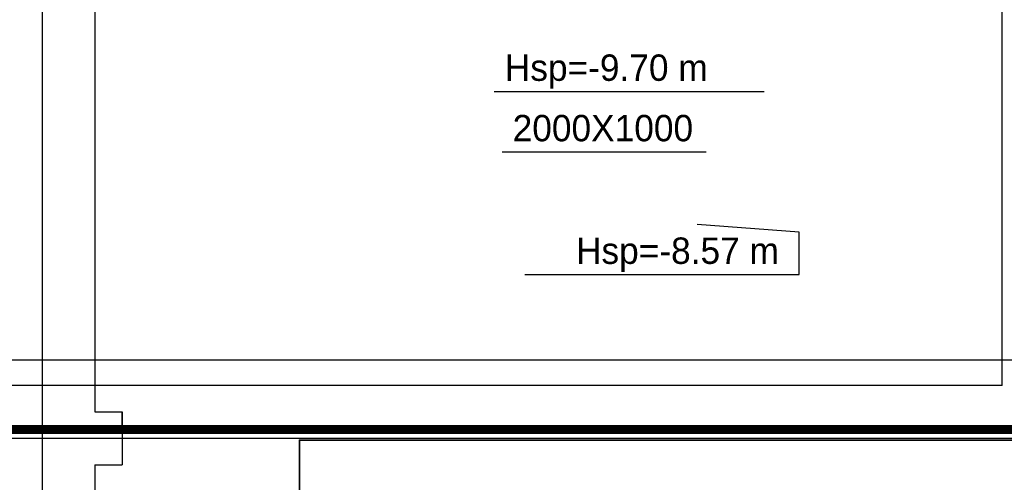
# Model space of a CAD drawing. Header units: centimetres. Extents: x -156440 to 298236, y -263599 to 81430.
# Tile 105 of 170: x 141118 to 145784, y -109440 to -107249. Entities that reach past the tile are written whole.
import ezdxf
from ezdxf.enums import TextEntityAlignment as Align

# ---------------------------------------------------------------- set-up
doc = ezdxf.new("R2010")
doc.units = ezdxf.units.CM
doc.header["$LTSCALE"] = 50
for name, pattern in [('01-101 Went PP Poziom -2$0$DASHDOT2', [12.7, 6.35, -3.175, 0, -3.175]), ('01-101 Went PP Poziom -2$0$Przekrój 3a-3a$0$HIDDEN', [9.525, 6.35, -3.175]), ('Kondygnacja -2$0$HIDDEN2', [4.7625, 3.175, -1.5875]), ('Osie rzutów$0$DASHDOT2', [12.7, 6.35, -3.175, 0, -3.175])]:
    doc.linetypes.add(name, pattern=pattern)
doc.layers.get('0').update_dxf_attribs({"color": 8})
for name, color, linetype in [('01-101 Went PP Poziom -2$0$L_linie przekrojowe', 213, 'Continuous'), ('01-101 Went PP Poziom -2$0$L_Nawiew', 3, 'Continuous'), ('01-101 Went PP Poziom -2$0$L_Wywiew', 6, 'Continuous'), ('bgde-tekst', 7, 'Continuous'), ('Kondygnacja -2$0$ARCH_KONSTR_POWYŻEJ RZUTU_IST', 8, 'Kondygnacja -2$0$HIDDEN2'), ('Kondygnacja -2$0$ARCH_MUROWANE_IST', 9, 'Continuous'), ('Osie rzutów$0$ARCH_INFO_OSIE_IST', 8, 'Osie rzutów$0$DASHDOT2')]:
    doc.layers.add(name, color=color, linetype=linetype)
doc.layers.add('bgde_fundamenty pod urządzenia', color=7, linetype='Continuous', lineweight=35)
doc.layers.add('Kondygnacja -2$0$_SP KORYTA', color=8, linetype='Continuous', lineweight=25)

# ---------------------------------------------------------------- blocks, each defined once
blk = doc.blocks.new('Osie rzutów')
at = {"layer": 'Osie rzutów$0$ARCH_INFO_OSIE_IST', "ltscale": 10}
blk.add_line((4436.04, 11000), (13655, 11000), dxfattribs=at)
blk = doc.blocks.new('Kondygnacja -2$0$konstukcja stropu -2')
at = {"layer": 'Kondygnacja -2$0$ARCH_KONSTR_POWYŻEJ RZUTU_IST', "ltscale": 10}
for q in [(6835, 11575), (6305, 11025)]:
    blk.add_line((6835, 11025), q, dxfattribs=at)
blk = doc.blocks.new('*U374')
at = {"layer": '01-101 Went PP Poziom -2$0$L_Nawiew', "linetype": '01-101 Went PP Poziom -2$0$Przekrój 3a-3a$0$HIDDEN', "lineweight": -3}
blk.add_line((-3222, -1000), (3222, -1000), dxfattribs=at)
blk = doc.blocks.new('*U371')
at = {"color": 0, "linetype": 'ByBlock', "lineweight": -2}
blk.add_line((-3222.5, -1000), (3222.5, -1000), dxfattribs=at)
blk = doc.blocks.new('*a624')
at = {"layer": 'bgde-tekst'}
for p, q in [((1300, 0), (1300, 200)), ((0, 0), (1300, 0))]:
    blk.add_line(p, q, dxfattribs=at)
blk = doc.blocks.new('*a658')
at = {"layer": 'bgde-tekst'}
blk.add_line((0, 0), (1279.2, 0), dxfattribs=at)
blk = doc.blocks.new('*a730')
at = {"layer": 'bgde-tekst'}
blk.add_line((0, 0), (966.7, 0), dxfattribs=at)

msp = doc.modelspace()

# ---------------------------------------------------------------- linework, layer by layer
at = {"layer": '01-101 Went PP Poziom -2$0$L_linie przekrojowe', "linetype": '01-101 Went PP Poziom -2$0$DASHDOT2', "const_width": 42}
msp.add_lwpolyline([(158744.191, -109189.666), (131343.514, -109189.93)], dxfattribs=at)
at = {"layer": 'bgde-tekst'}
for points in [[(143367.007, -107588.773), (143367.007, -107588.773), (143367.007, -107588.773)], [(143404.079, -107875.162), (143404.079, -107875.162), (143404.079, -107875.162)], [(144812.285, -108255.771), (144328.503, -108219.686), (144328.503, -108219.686)]]:
    msp.add_lwpolyline(points, dxfattribs=at)
at = {"layer": 'bgde_fundamenty pod urządzenia', "elevation": -19489.999}
msp.add_lwpolyline([(148843.669, -109240.1), (142443.602, -109240.1), (142443.602, -111380.1), (148843.669, -111380.1)], close=True, dxfattribs=at)
at = {"layer": 'Kondygnacja -2$0$ARCH_MUROWANE_IST', "ltscale": 4}
for p, q in [((141224.241, -97131.769, -3480), (141224.241, -112889.129, -3480)), ((141474.241, -103356.769, -3480), (141474.241, -109106.769, -3480)), ((141474.241, -109106.769, -3480), (141604.241, -109106.769, -3480)), ((141604.241, -109106.769, -3480), (141604.241, -109356.769, -3480)), ((141604.241, -109200.443, -3480), (141604.241, -109106.769, -3480)), ((141474.241, -109356.769, -3480), (141604.241, -109356.769, -3480)), ((141474.241, -109356.769, -3480), (141474.241, -112889.129, -3480))]:
    msp.add_line(p, q, dxfattribs=at)

# ---------------------------------------------------------------- block references
at = {"layer": '01-101 Went PP Poziom -2$0$L_Nawiew', "linetype": 'Continuous', "extrusion": (-1.22465e-16, 0, -1)}
msp.add_blockref('*U374', (-143030.989, -107862.101, 9204.945), dxfattribs=at)
at = {"layer": '01-101 Went PP Poziom -2$0$L_Wywiew', "linetype": 'Continuous', "extrusion": (-1.22465e-16, 0, -1)}
msp.add_blockref('*U371', (-143031.028, -107862.15, 8019.48), dxfattribs=at)
at = {"layer": 'bgde-tekst'}
for name, p in [('*a658', (143367.007, -107588.773)), ('*a730', (143404.079, -107875.162)), ('*a624', (143512.285, -108455.771))]:
    msp.add_blockref(name, p, dxfattribs=at)
at = {"layer": 'Kondygnacja -2$0$_SP KORYTA', "xscale": 10, "yscale": 10, "zscale": 10}
msp.add_blockref('Kondygnacja -2$0$konstukcja stropu -2', (77424.241, -219231.769, -3480), dxfattribs=at)
at = {"layer": 'Osie rzutów$0$ARCH_INFO_OSIE_IST', "xscale": 10, "yscale": 10, "zscale": 10}
msp.add_blockref('Osie rzutów', (77424.241, -219231.769), dxfattribs=at)

# ---------------------------------------------------------------- texts
at = {"layer": 'bgde-tekst'}
for s, p in [('Hsp=-9.70 m ', (143417.007, -107538.773)), ('2000X1000', (143454.079, -107825.162))]:
    msp.add_text(s, height=125, dxfattribs=at).set_placement(p)
msp.add_text('Hsp=-8.57 m ', height=125, dxfattribs=at).set_placement((144762.285, -108405.771), align=Align.RIGHT)

doc.saveas('drawing.dxf')
